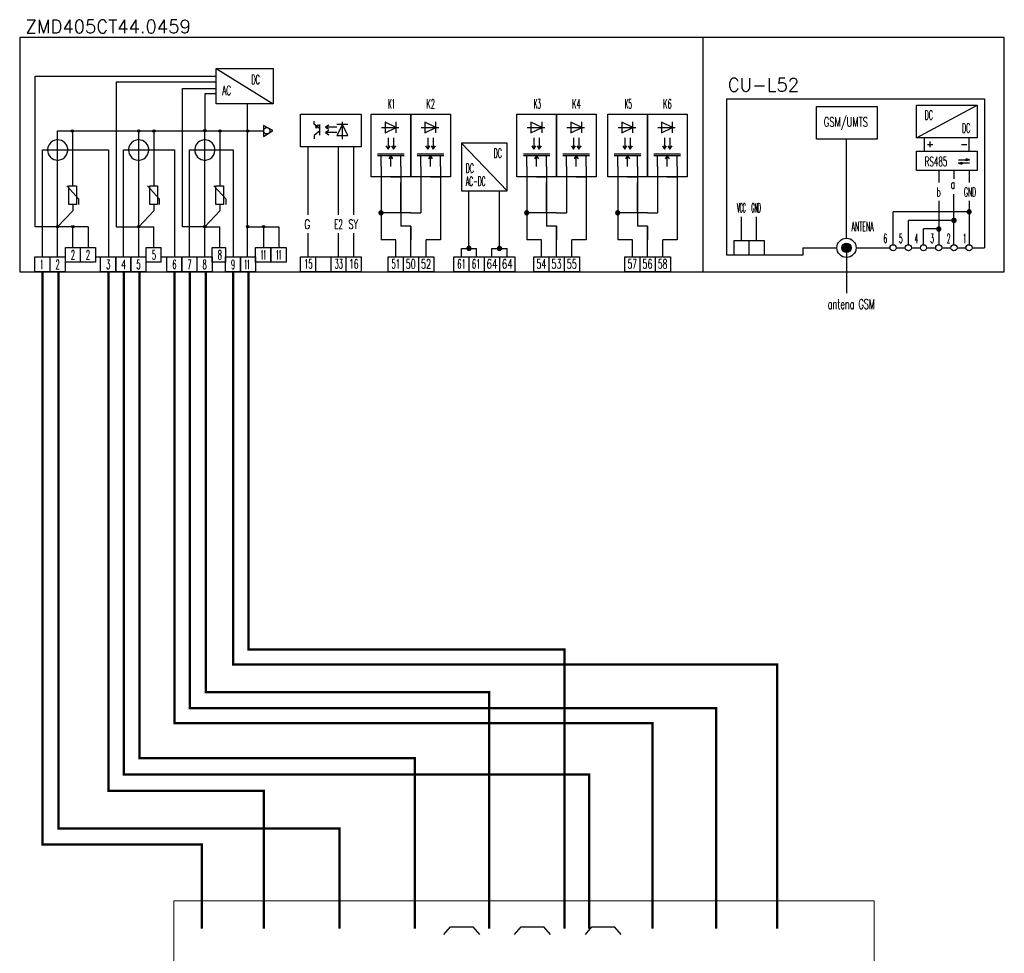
# Model space of a CAD drawing. Header units: centimetres. Extents: x -4644 to 5368, y -667 to 1552.
# Tile 45 of 48: x 4113 to 4531, y 170 to 567. Entities that reach past the tile are written whole.
import ezdxf
from ezdxf.enums import TextEntityAlignment as Align

# ---------------------------------------------------------------- set-up
doc = ezdxf.new("R2010")
doc.units = ezdxf.units.CM
doc.header["$MEASUREMENT"] = 0
doc.layers.get('0').update_dxf_attribs({"linetype": 'CONTINUOUS'})
for name, color, linetype in [('Aparatura', 7, 'CONTINUOUS'), ('INSTAL', 2, 'CONTINUOUS'), ('Schemat elektryczny', 7, 'CONTINUOUS'), ('tekst', 7, 'CONTINUOUS')]:
    doc.layers.add(name, color=color, linetype=linetype)
doc.styles.add('SIMPLEX', font='SIMPLEX.SHX', dxfattribs={"height": 1.5})
doc.styles.get("Standard").update_dxf_attribs({"font": 'TXT.SHX'})
picture_1 = doc.add_image_def('image3.png', size_in_pixel=(623, 256))

# ---------------------------------------------------------------- blocks, each defined once
blk = doc.blocks.new('ZMD4xxCT44.04x9')
at = {"layer": 'Aparatura', "ltscale": 10}
for points in [[(94.4, -164, 1), (90.3, -164, 1)], [(211.1, -163.9, 1), (206.9, -163.9, 1)], [(237.6, -163.9, 1), (233.4, -163.9, 1)], [(327.1, -163.4, 1), (322.9, -163.4, 1)], [(353.6, -163.9, 1), (349.4, -163.9, 1)], [(402.2, -163.9, 1), (398, -163.9, 1)], [(68.7, -332, 1), (64.5, -332, 1)], [(95.4, -332, 1), (91.2, -332, 1)], [(211.1, -332, 1), (206.9, -332, 1)], [(327.1, -331.9, 1), (322.9, -331.9, 1)], [(402.2, -331.9, 1), (398, -331.9, 1)], [(430.1, -331.9, 1), (426, -331.9, 1)]]:
    blk.add_hatch(color=256, dxfattribs=at).paths.add_polyline_path(points)
at = {"layer": 'Aparatura'}
h = blk.add_hatch(color=256, dxfattribs=at)
h.paths.add_polyline_path([(630.7, -306.8), (630.6, -307.5), (630.7, -308.2), (630.9, -308.9), (631.2, -309.4), (631.7, -310), (632.2, -310.4), (632.8, -310.7), (633.5, -310.9), (634.3, -310.9), (634.3, -304.1), (633.5, -304.2), (632.8, -304.4), (632.2, -304.7), (631.7, -305.1), (631.2, -305.6), (630.9, -306.2)])
h.paths.add_polyline_path([(634.3, -310.9), (635, -310.9), (635.7, -310.7), (636.3, -310.4), (636.8, -310), (637.3, -309.4), (637.6, -308.9), (637.8, -308.2), (637.9, -307.5), (637.9, -307.4), (634.3, -307.4)])
h.paths.add_polyline_path([(637.9, -307.4), (637.8, -306.8), (637.6, -306.2), (637.3, -305.6), (636.8, -305.1), (636.3, -304.7), (635.7, -304.4), (635, -304.2), (634.3, -304.1), (634.3, -307.4)])
h = blk.add_hatch(color=256, dxfattribs=at)
h.paths.add_polyline_path([(886.5, -306.8), (886.4, -307.5), (886.5, -308.2), (886.7, -308.9), (887, -309.4), (887.5, -310), (888, -310.4), (888.6, -310.7), (889.3, -310.9), (890, -310.9), (890, -304.1), (889.3, -304.2), (888.6, -304.4), (888, -304.7), (887.5, -305.1), (887, -305.6), (886.7, -306.2)])
h.paths.add_polyline_path([(890, -310.9), (890.8, -310.9), (891.5, -310.7), (892.1, -310.4), (892.6, -310), (893.1, -309.4), (893.4, -308.9), (893.6, -308.2), (893.7, -307.5), (893.7, -307.4), (890, -307.4)])
h.paths.add_polyline_path([(893.7, -307.4), (893.6, -306.8), (893.4, -306.2), (893.1, -305.6), (892.6, -305.1), (892.1, -304.7), (891.5, -304.4), (890.8, -304.2), (890, -304.1), (890, -307.4)])
h = blk.add_hatch(color=256, dxfattribs=at)
h.paths.add_polyline_path([(1046.2, -306.8), (1046.1, -307.5), (1046.2, -308.2), (1046.4, -308.9), (1046.7, -309.4), (1047.2, -310), (1047.7, -310.4), (1048.3, -310.7), (1049, -310.9), (1049.7, -310.9), (1049.7, -304.1), (1049, -304.2), (1048.3, -304.4), (1047.7, -304.7), (1047.2, -305.1), (1046.7, -305.6), (1046.4, -306.2)])
h.paths.add_polyline_path([(1049.7, -310.9), (1050.5, -310.9), (1051.2, -310.7), (1051.8, -310.4), (1052.3, -310), (1052.8, -309.4), (1053.1, -308.9), (1053.3, -308.2), (1053.4, -307.5), (1053.4, -307.4), (1049.7, -307.4)])
h.paths.add_polyline_path([(1053.4, -307.4), (1053.3, -306.8), (1053.1, -306.2), (1052.8, -305.6), (1052.3, -305.1), (1051.8, -304.7), (1051.2, -304.4), (1050.5, -304.2), (1049.7, -304.1), (1049.7, -307.4)])
h = blk.add_hatch(color=256, dxfattribs=at)
h.paths.add_polyline_path([(785.1, -369.3), (785, -370), (785.1, -370.7), (785.3, -371.4), (785.6, -371.9), (786.1, -372.5), (786.6, -372.9), (787.2, -373.2), (787.9, -373.4), (788.7, -373.4), (788.7, -366.6), (787.9, -366.7), (787.2, -366.9), (786.6, -367.2), (786.1, -367.6), (785.6, -368.1), (785.3, -368.7)])
h.paths.add_polyline_path([(788.7, -373.4), (789.4, -373.4), (790.1, -373.2), (790.7, -372.9), (791.2, -372.5), (791.7, -371.9), (792, -371.4), (792.2, -370.7), (792.3, -370), (792.3, -369.9), (788.7, -369.9)])
h.paths.add_polyline_path([(792.3, -369.9), (792.2, -369.3), (792, -368.7), (791.7, -368.1), (791.2, -367.6), (790.7, -367.2), (790.1, -366.9), (789.4, -366.7), (788.7, -366.6), (788.7, -369.9)])
h = blk.add_hatch(color=256, dxfattribs=at)
h.paths.add_polyline_path([(838.5, -369.3), (838.5, -370), (838.5, -370.7), (838.7, -371.4), (839.1, -371.9), (839.6, -372.5), (840, -372.9), (840.7, -373.2), (841.3, -373.4), (842.1, -373.4), (842.1, -366.6), (841.3, -366.7), (840.7, -366.9), (840, -367.2), (839.6, -367.6), (839.1, -368.1), (838.7, -368.7)])
h.paths.add_polyline_path([(842.1, -373.4), (842.9, -373.4), (843.5, -373.2), (844.2, -372.9), (844.6, -372.5), (845.1, -371.9), (845.5, -371.4), (845.7, -370.7), (845.7, -370), (845.7, -369.9), (842.1, -369.9)])
h.paths.add_polyline_path([(845.7, -369.9), (845.7, -369.3), (845.5, -368.7), (845.1, -368.1), (844.6, -367.6), (844.2, -367.2), (843.5, -366.9), (842.9, -366.7), (842.1, -366.6), (842.1, -369.9)])
for p, q in [((1199, 0), (1199, -410.9)), ((344.9, -54.2), (445, -116.1)), ((344.9, -54.4), (445, -54.4)), ((344.9, -116.1), (344.9, -54.4)), ((445, -54.4), (445, -116.1)), ((445, -116.1), (344.9, -116.1)), ((400.1, -331.9), (400.1, -116.1)), ((517.1, -151.8), (517.1, -146.4)), ((526.9, -160), (517.1, -151.8)), ((519.7, -154), (524.8, -153.4)), ((520.3, -158.7), (519.7, -154)), ((524.8, -153.4), (520.3, -158.7)), ((526.9, -171.5), (526.9, -152.5)), ((542.9, -153.5), (537.1, -157.3)), ((576.2, -152.5), (556.8, -152.5)), ((566.7, -152.5), (556.9, -171.8)), ((566.7, -178.4), (566.7, -147.8)), ((575.9, -171.8), (566.7, -152.5)), ((641.8, -148.2), (641.8, -167.1)), ((661.1, -157.9), (641.8, -148.2)), ((661.1, -167.4), (661.1, -148.1)), ((711.4, -148.2), (711.4, -167.1)), ((730.7, -157.9), (711.4, -148.2)), ((730.7, -167.4), (730.7, -148.1)), ((916.9, -157.9), (897.5, -148.2)), ((897.5, -148.2), (897.5, -167.1)), ((916.9, -167.4), (916.9, -148.1)), ((967.2, -148.2), (967.2, -167.1)), ((986.5, -157.9), (967.2, -148.2)), ((986.5, -167.4), (986.5, -148.1)), ((1057.2, -148.2), (1057.2, -167.1)), ((1076.6, -157.9), (1057.2, -148.2)), ((1076.6, -167.4), (1076.6, -148.1)), ((1126.9, -148.2), (1126.9, -167.1)), ((1146.2, -157.9), (1126.9, -148.2)), ((1146.2, -167.4), (1146.2, -148.1)), ((526.9, -163.4), (517.1, -171.8)), ((517.1, -171.8), (517.1, -177.7)), ((537.1, -157.3), (542.9, -161)), ((556.5, -157.3), (537.1, -157.3)), ((542.9, -163.1), (537.1, -166.8)), ((537.1, -166.8), (542.9, -170.6)), ((556.5, -166.8), (537.1, -166.8)), ((556.9, -171.8), (575.9, -171.8)), ((635.2, -157.9), (665.8, -157.9)), ((641.8, -167.1), (661.1, -157.9)), ((704.8, -157.9), (735.5, -157.9)), ((711.4, -167.1), (730.7, -157.9)), ((891, -157.9), (921.6, -157.9)), ((897.5, -167.1), (916.9, -157.9)), ((960.6, -157.9), (991.2, -157.9)), ((967.2, -167.1), (986.5, -157.9)), ((1050.7, -157.9), (1081.3, -157.9)), ((1057.2, -167.1), (1076.6, -157.9)), ((1120.3, -157.9), (1150.9, -157.9)), ((1126.9, -167.1), (1146.2, -157.9)), ((50.9, -189), (49.6, -192.1)), ((52.7, -186.2), (50.9, -189)), ((54.4, -184.4), (52.7, -186.2)), ((57.7, -181.9), (54.4, -184.4)), ((60.7, -180.5), (57.7, -181.9)), ((64.8, -179.5), (60.7, -180.5)), ((67.5, -179.5), (64.8, -179.5)), ((70.1, -179.8), (67.5, -179.5)), ((73.3, -180.8), (70.1, -179.8)), ((76.3, -182.4), (73.3, -180.8)), ((79.4, -185), (76.3, -182.4)), ((83.3, -191.3), (82, -188.3)), ((193.5, -188.3), (191.8, -192.1)), ((196, -185), (193.5, -188.3)), ((199.8, -181.9), (196, -185)), ((202.8, -180.5), (199.8, -181.9)), ((207, -179.5), (202.8, -180.5)), ((209.6, -179.5), (207, -179.5)), ((212.2, -179.8), (209.6, -179.5)), ((215.4, -180.8), (212.2, -179.8)), ((218.4, -182.4), (215.4, -180.8)), ((221.5, -185), (218.4, -182.4)), ((224.1, -188.3), (221.5, -185)), ((225.5, -191.3), (224.1, -188.3)), ((309.3, -189), (308, -192.1)), ((311.1, -186.2), (309.3, -189)), ((312.8, -184.4), (311.1, -186.2)), ((316.1, -181.9), (312.8, -184.4)), ((319.1, -180.5), (316.1, -181.9)), ((323.2, -179.5), (319.1, -180.5)), ((325.9, -179.5), (323.2, -179.5)), ((328.4, -179.8), (325.9, -179.5)), ((331.7, -180.8), (328.4, -179.8)), ((334.6, -182.4), (331.7, -180.8)), ((337.8, -185), (334.6, -182.4)), ((341.7, -191.3), (340.3, -188.3)), ((643, -189.8), (646.8, -195.6)), ((646.8, -176.2), (646.8, -195.6)), ((646.8, -195.6), (650.5, -189.8)), ((652.5, -189.8), (656.3, -195.6)), ((656.3, -176.2), (656.3, -195.6)), ((656.3, -195.6), (660, -189.8)), ((712.6, -189.8), (716.4, -195.6)), ((716.4, -176.2), (716.4, -195.6)), ((716.4, -195.6), (720.1, -189.8)), ((722.2, -189.8), (725.9, -195.6)), ((725.9, -176.2), (725.9, -195.6)), ((725.9, -195.6), (729.7, -189.8)), ((775.4, -185.5), (855.9, -269)), ((898.8, -189.8), (902.5, -195.6)), ((902.5, -176.2), (902.5, -195.6)), ((902.5, -195.6), (906.3, -189.8)), ((908.3, -189.8), (912.1, -195.6)), ((912.1, -176.2), (912.1, -195.6)), ((912.1, -195.6), (915.8, -189.8)), ((968.4, -189.8), (972.2, -195.6)), ((972.2, -176.2), (972.2, -195.6)), ((972.2, -195.6), (975.9, -189.8)), ((977.9, -189.8), (981.7, -195.6)), ((981.7, -176.2), (981.7, -195.6)), ((981.7, -195.6), (985.4, -189.8)), ((1058.5, -189.8), (1062.2, -195.6)), ((1062.2, -176.2), (1062.2, -195.6)), ((1062.2, -195.6), (1066, -189.8)), ((1068, -189.8), (1071.8, -195.6)), ((1071.8, -176.2), (1071.8, -195.6)), ((1071.8, -195.6), (1075.5, -189.8)), ((1128.1, -189.8), (1131.9, -195.6)), ((1131.9, -176.2), (1131.9, -195.6)), ((1131.9, -195.6), (1135.6, -189.8)), ((1137.6, -189.8), (1141.4, -195.6)), ((1141.4, -176.2), (1141.4, -195.6)), ((1141.4, -195.6), (1145.1, -189.8)), ((49.6, -192.1), (48.9, -196.4)), ((48.9, -196.4), (48.9, -197.3)), ((48.9, -197.3), (49.2, -200.8)), ((49.2, -200.8), (50.2, -204.1)), ((50.2, -204.1), (51.8, -207)), ((51.8, -207), (53.8, -209.7)), ((81, -207.7), (82.4, -205.6)), ((82.4, -205.6), (83.6, -202.4)), ((84.3, -195.5), (83.3, -191.3)), ((83.6, -202.4), (84.4, -198.2)), ((84.4, -198.2), (84.3, -195.5)), ((191.8, -192.1), (191.1, -196.4)), ((191.1, -196.4), (191.1, -197.3)), ((191.1, -197.3), (191.4, -200.8)), ((191.4, -200.8), (192.4, -204.1)), ((192.4, -204.1), (194.4, -207.7)), ((223.1, -207.7), (224.5, -205.6)), ((224.5, -205.6), (225.7, -202.4)), ((226.4, -195.5), (225.5, -191.3)), ((225.7, -202.4), (226.5, -198.2)), ((226.5, -198.2), (226.4, -195.5)), ((262.6, -197.3), (262.6, -197.3)), ((308, -192.1), (307.3, -196.4)), ((307.3, -196.4), (307.3, -197.3)), ((307.3, -197.3), (307.6, -200.8)), ((307.6, -200.8), (308.6, -204.1)), ((308.6, -204.1), (310.2, -207)), ((310.2, -207), (312.2, -209.7)), ((339.4, -207.7), (340.8, -205.6)), ((340.8, -205.6), (342, -202.4)), ((342.7, -195.5), (341.7, -191.3)), ((342, -202.4), (342.8, -198.2)), ((342.8, -198.2), (342.7, -195.5)), ((506.4, -310.9), (506.4, -191.8)), ((559.9, -310.9), (559.9, -191.8)), ((586.5, -310.9), (586.5, -191.8)), ((628.3, -203.9), (674.7, -203.9)), ((628.3, -206.8), (674.7, -206.8)), ((634.3, -226.2), (634.3, -206.8)), ((651.5, -206.8), (647.8, -212.6)), ((651.5, -226.2), (651.5, -206.8)), ((655.3, -212.6), (651.5, -206.8)), ((668.8, -226.2), (668.8, -206.8)), ((697.9, -203.9), (744.3, -203.9)), ((697.9, -206.8), (744.3, -206.8)), ((703.9, -226.2), (703.9, -206.8)), ((721.1, -206.8), (717.4, -212.6)), ((724.9, -212.6), (721.1, -206.8)), ((721.1, -226.2), (721.1, -206.8)), ((738.4, -226.2), (738.4, -206.8)), ((884.1, -203.9), (930.5, -203.9)), ((884.1, -206.8), (930.5, -206.8)), ((890, -226.2), (890, -206.8)), ((907.3, -206.8), (903.5, -212.6)), ((907.3, -226.2), (907.3, -206.8)), ((911.1, -212.6), (907.3, -206.8)), ((924.6, -226.2), (924.6, -206.8)), ((953.7, -203.9), (1000.1, -203.9)), ((953.7, -206.8), (1000.1, -206.8)), ((959.7, -226.2), (959.7, -206.8)), ((976.9, -206.8), (973.2, -212.6)), ((976.9, -226.2), (976.9, -206.8)), ((980.7, -212.6), (976.9, -206.8)), ((994.2, -226.2), (994.2, -206.8)), ((1043.8, -203.9), (1090.2, -203.9)), ((1043.8, -206.8), (1090.2, -206.8)), ((1049.7, -226.2), (1049.7, -206.8)), ((1067, -206.8), (1063.2, -212.6)), ((1067, -226.2), (1067, -206.8)), ((1070.8, -212.6), (1067, -206.8)), ((1084.3, -226.2), (1084.3, -206.8)), ((1113.4, -203.9), (1159.8, -203.9)), ((1113.4, -206.8), (1159.8, -206.8)), ((1119.4, -226.2), (1119.4, -206.8)), ((1136.6, -206.8), (1132.9, -212.6)), ((1140.4, -212.6), (1136.6, -206.8)), ((1136.6, -226.2), (1136.6, -206.8)), ((1153.9, -226.2), (1153.9, -206.8)), ((53.8, -209.7), (57, -212.3)), ((57, -212.3), (60, -213.9)), ((60, -213.9), (63.2, -214.8)), ((63.2, -214.8), (65.7, -215.2)), ((65.7, -215.2), (68.4, -215.1)), ((68.4, -215.1), (72.5, -214.1)), ((72.5, -214.1), (75.6, -212.8)), ((78.9, -210.2), (81, -207.7)), ((194.4, -207.7), (197.1, -210.8)), ((197.1, -210.8), (200.6, -213.1)), ((200.6, -213.1), (203.7, -214.4)), ((203.7, -214.4), (207.9, -215.2)), ((207.9, -215.2), (210.5, -215.1)), ((210.5, -215.1), (214.7, -214.1)), ((214.7, -214.1), (217.7, -212.8)), ((221, -210.2), (223.1, -207.7)), ((312.2, -209.7), (315.4, -212.3)), ((315.4, -212.3), (318.3, -213.9)), ((318.3, -213.9), (321.6, -214.8)), ((321.6, -214.8), (324.1, -215.2)), ((324.1, -215.2), (326.8, -215.1)), ((326.8, -215.1), (330.9, -214.1)), ((330.9, -214.1), (334, -212.8)), ((334, -212.8), (337.3, -210.2)), ((337.3, -210.2), (339.4, -207.7)), ((634.3, -226.2), (634.3, -354.7)), ((668.8, -226.2), (668.8, -331.1)), ((703.9, -226.2), (703.9, -307.4)), ((738.4, -226.2), (738.4, -354.7)), ((890, -226.2), (890, -354.7)), ((924.6, -226.2), (924.6, -331.1)), ((959.7, -226.2), (959.7, -307.4)), ((994.2, -226.2), (994.2, -354.7)), ((1049.7, -226.2), (1049.7, -354.7)), ((1084.3, -226.2), (1084.3, -331.1)), ((1119.4, -226.2), (1119.4, -307.4)), ((1153.9, -226.2), (1153.9, -354.7)), ((651.5, -244.2), (668.8, -244.2)), ((668.8, -307.4), (668.8, -254.5)), ((721.1, -244.2), (738.4, -244.2)), ((907.3, -244.2), (924.6, -244.2)), ((924.6, -307.4), (924.6, -254.5)), ((976.9, -244.2), (994.2, -244.2)), ((1067, -244.2), (1084.3, -244.2)), ((1084.3, -307.4), (1084.3, -254.5)), ((1136.6, -244.2), (1153.9, -244.2)), ((344.2, -259.9), (358, -259.9)), ((788.7, -370.2), (788.7, -269)), ((842.1, -370.2), (842.1, -269)), ((93.3, -293.2), (93.3, -304)), ((235.5, -293.2), (235.5, -304)), ((351.5, -293.2), (351.5, -304)), ((93.3, -304), (66.6, -332)), ((235.5, -304), (209, -332)), ((351.5, -304), (324.9, -332)), ((630.7, -306.8), (630.6, -307.5)), ((630.6, -307.5), (630.7, -308.2)), ((630.9, -306.2), (630.7, -306.8)), ((630.7, -308.2), (630.9, -308.9)), ((631.2, -305.6), (630.9, -306.2)), ((630.9, -308.9), (631.2, -309.4)), ((631.7, -305.1), (631.2, -305.6)), ((631.2, -309.4), (631.7, -310)), ((632.2, -304.7), (631.7, -305.1)), ((631.7, -310), (632.2, -310.4)), ((632.8, -304.4), (632.2, -304.7)), ((632.2, -310.4), (632.8, -310.7)), ((633.5, -304.2), (632.8, -304.4)), ((632.8, -310.7), (633.5, -310.9)), ((634.3, -304.1), (633.5, -304.2)), ((633.5, -310.9), (634.3, -310.9)), ((635, -304.2), (634.3, -304.1)), ((686.5, -307.4), (634.3, -307.4)), ((634.3, -310.9), (635, -310.9)), ((635.7, -304.4), (635, -304.2)), ((635, -310.9), (635.7, -310.7)), ((636.3, -304.7), (635.7, -304.4)), ((635.7, -310.7), (636.3, -310.4)), ((636.8, -305.1), (636.3, -304.7)), ((636.3, -310.4), (636.8, -310)), ((637.3, -305.6), (636.8, -305.1)), ((636.8, -310), (637.3, -309.4)), ((637.6, -306.2), (637.3, -305.6)), ((637.3, -309.4), (637.6, -308.9)), ((637.8, -306.8), (637.6, -306.2)), ((637.6, -308.9), (637.8, -308.2)), ((637.9, -307.5), (637.8, -306.8)), ((637.8, -308.2), (637.9, -307.5)), ((686.5, -307.4), (703.9, -307.4)), ((886.5, -306.8), (886.4, -307.5)), ((886.4, -307.5), (886.5, -308.2)), ((886.7, -306.2), (886.5, -306.8)), ((886.5, -308.2), (886.7, -308.9)), ((887, -305.6), (886.7, -306.2)), ((886.7, -308.9), (887, -309.4)), ((887.5, -305.1), (887, -305.6)), ((887, -309.4), (887.5, -310)), ((888, -304.7), (887.5, -305.1)), ((887.5, -310), (888, -310.4)), ((888.6, -304.4), (888, -304.7)), ((888, -310.4), (888.6, -310.7)), ((889.3, -304.2), (888.6, -304.4)), ((888.6, -310.7), (889.3, -310.9)), ((890, -304.1), (889.3, -304.2)), ((889.3, -310.9), (890, -310.9)), ((890.8, -304.2), (890, -304.1)), ((942.3, -307.4), (890, -307.4)), ((890, -310.9), (890.8, -310.9)), ((891.5, -304.4), (890.8, -304.2)), ((890.8, -310.9), (891.5, -310.7)), ((892.1, -304.7), (891.5, -304.4)), ((891.5, -310.7), (892.1, -310.4)), ((892.6, -305.1), (892.1, -304.7)), ((892.1, -310.4), (892.6, -310)), ((893.1, -305.6), (892.6, -305.1)), ((892.6, -310), (893.1, -309.4)), ((893.4, -306.2), (893.1, -305.6)), ((893.1, -309.4), (893.4, -308.9)), ((893.6, -306.8), (893.4, -306.2)), ((893.4, -308.9), (893.6, -308.2)), ((893.7, -307.5), (893.6, -306.8)), ((893.6, -308.2), (893.7, -307.5)), ((942.3, -307.4), (959.7, -307.4)), ((1046.2, -306.8), (1046.1, -307.5)), ((1046.1, -307.5), (1046.2, -308.2)), ((1046.4, -306.2), (1046.2, -306.8)), ((1046.2, -308.2), (1046.4, -308.9)), ((1046.7, -305.6), (1046.4, -306.2)), ((1046.4, -308.9), (1046.7, -309.4)), ((1047.2, -305.1), (1046.7, -305.6)), ((1046.7, -309.4), (1047.2, -310)), ((1047.7, -304.7), (1047.2, -305.1)), ((1047.2, -310), (1047.7, -310.4)), ((1048.3, -304.4), (1047.7, -304.7)), ((1047.7, -310.4), (1048.3, -310.7)), ((1049, -304.2), (1048.3, -304.4)), ((1048.3, -310.7), (1049, -310.9)), ((1049.7, -304.1), (1049, -304.2)), ((1049, -310.9), (1049.7, -310.9)), ((1050.5, -304.2), (1049.7, -304.1)), ((1102, -307.4), (1049.7, -307.4)), ((1049.7, -310.9), (1050.5, -310.9)), ((1051.2, -304.4), (1050.5, -304.2)), ((1050.5, -310.9), (1051.2, -310.7)), ((1051.8, -304.7), (1051.2, -304.4)), ((1051.2, -310.7), (1051.8, -310.4)), ((1052.3, -305.1), (1051.8, -304.7)), ((1051.8, -310.4), (1052.3, -310)), ((1052.8, -305.6), (1052.3, -305.1)), ((1052.3, -310), (1052.8, -309.4)), ((1053.1, -306.2), (1052.8, -305.6)), ((1052.8, -309.4), (1053.1, -308.9)), ((1053.3, -306.8), (1053.1, -306.2)), ((1053.1, -308.9), (1053.3, -308.2)), ((1053.4, -307.5), (1053.3, -306.8)), ((1053.3, -308.2), (1053.4, -307.5)), ((1102, -307.4), (1119.4, -307.4)), ((506.4, -384.9), (506.4, -343.3)), ((559.9, -384.9), (559.9, -343.3)), ((586.5, -384.9), (586.5, -343.3)), ((686.5, -331.1), (668.8, -331.1)), ((686.5, -384.9), (686.5, -331.1)), ((686.5, -331.1), (686.5, -354.7)), ((942.3, -331.1), (924.6, -331.1)), ((942.3, -384.9), (942.3, -331.1)), ((942.3, -331.1), (942.3, -354.7)), ((1102, -331.1), (1084.3, -331.1)), ((1102, -384.9), (1102, -331.1)), ((1102, -331.1), (1102, -354.7)), ((660, -354.7), (634.3, -354.7)), ((660, -384.9), (660, -354.7)), ((738.4, -354.7), (713.5, -354.7)), ((713.5, -384.9), (713.5, -354.7)), ((915.8, -354.7), (890, -354.7)), ((915.8, -384.9), (915.8, -354.7)), ((994.2, -354.7), (969.3, -354.7)), ((969.3, -384.9), (969.3, -354.7)), ((1075.5, -354.7), (1049.7, -354.7)), ((1075.5, -384.9), (1075.5, -354.7)), ((1153.9, -354.7), (1129, -354.7)), ((1129, -384.9), (1129, -354.7)), ((80.2, -394.3), (80.2, -368.3)), ((80.2, -368.3), (106.2, -368.3)), ((106.2, -368.3), (106.2, -394.3)), ((106.7, -368.3), (133.1, -368.3)), ((106.7, -394.3), (106.7, -368.3)), ((133.1, -368.3), (133.1, -394.3)), ((221.9, -368.3), (248.1, -368.3)), ((221.9, -394.3), (221.9, -368.3)), ((248.1, -394.3), (248.1, -368.3)), ((338.1, -368.3), (361.1, -368.3)), ((338.1, -394.3), (338.1, -368.3)), ((361.1, -368.3), (361.1, -394.3)), ((414.2, -368.3), (440.9, -368.3)), ((414.2, -394.3), (414.2, -368.3)), ((440.9, -368.3), (440.9, -394.3)), ((440.9, -394.3), (440.9, -368.3)), ((440.9, -368.3), (467.6, -368.3)), ((467.6, -368.3), (467.6, -394.3)), ((775.4, -370.2), (801.9, -370.2)), ((775.4, -384.9), (775.4, -370.2)), ((785.1, -369.3), (785, -370)), ((785, -370), (785.1, -370.7)), ((785.3, -368.7), (785.1, -369.3)), ((785.1, -370.7), (785.3, -371.4)), ((785.6, -368.1), (785.3, -368.7)), ((785.3, -371.4), (785.6, -371.9)), ((786.1, -367.6), (785.6, -368.1)), ((785.6, -371.9), (786.1, -372.5)), ((786.6, -367.2), (786.1, -367.6)), ((786.1, -372.5), (786.6, -372.9)), ((787.2, -366.9), (786.6, -367.2)), ((786.6, -372.9), (787.2, -373.2)), ((787.9, -366.7), (787.2, -366.9)), ((787.2, -373.2), (787.9, -373.4)), ((788.7, -366.6), (787.9, -366.7)), ((787.9, -373.4), (788.7, -373.4)), ((789.4, -366.7), (788.7, -366.6)), ((788.7, -373.4), (789.4, -373.4)), ((790.1, -366.9), (789.4, -366.7)), ((789.4, -373.4), (790.1, -373.2)), ((790.7, -367.2), (790.1, -366.9)), ((790.1, -373.2), (790.7, -372.9)), ((791.2, -367.6), (790.7, -367.2)), ((790.7, -372.9), (791.2, -372.5)), ((791.7, -368.1), (791.2, -367.6)), ((791.2, -372.5), (791.7, -371.9)), ((792, -368.7), (791.7, -368.1)), ((791.7, -371.9), (792, -371.4)), ((792.2, -369.3), (792, -368.7)), ((792, -371.4), (792.2, -370.7)), ((792.3, -370), (792.2, -369.3)), ((792.2, -370.7), (792.3, -370)), ((801.9, -384.9), (801.9, -370.2)), ((828.9, -370.2), (855.9, -370.2)), ((828.9, -384.9), (828.9, -370.2)), ((838.7, -368.7), (838.5, -369.3)), ((838.5, -369.3), (838.5, -370)), ((838.5, -370), (838.5, -370.7)), ((838.5, -370.7), (838.7, -371.4)), ((839.1, -368.1), (838.7, -368.7)), ((838.7, -371.4), (839.1, -371.9)), ((839.6, -367.6), (839.1, -368.1)), ((839.1, -371.9), (839.6, -372.5)), ((840, -367.2), (839.6, -367.6)), ((839.6, -372.5), (840, -372.9)), ((840.7, -366.9), (840, -367.2)), ((840, -372.9), (840.7, -373.2)), ((841.3, -366.7), (840.7, -366.9)), ((840.7, -373.2), (841.3, -373.4)), ((842.1, -366.6), (841.3, -366.7)), ((841.3, -373.4), (842.1, -373.4)), ((842.9, -366.7), (842.1, -366.6)), ((842.1, -373.4), (842.9, -373.4)), ((843.5, -366.9), (842.9, -366.7)), ((842.9, -373.4), (843.5, -373.2)), ((844.2, -367.2), (843.5, -366.9)), ((843.5, -373.2), (844.2, -372.9)), ((844.6, -367.6), (844.2, -367.2)), ((844.2, -372.9), (844.6, -372.5)), ((845.1, -368.1), (844.6, -367.6)), ((844.6, -372.5), (845.1, -371.9)), ((845.5, -368.7), (845.1, -368.1)), ((845.1, -371.9), (845.5, -371.4)), ((845.7, -369.3), (845.5, -368.7)), ((845.5, -371.4), (845.7, -370.7)), ((845.7, -370), (845.7, -369.3)), ((845.7, -370.7), (845.7, -370)), ((855.9, -384.9), (855.9, -370.2)), ((26.6, -410.9), (26.6, -384.9)), ((26.6, -384.9), (53, -384.9)), ((53, -384.9), (53, -410.9)), ((53.3, -384.9), (79.8, -384.9)), ((53.3, -410.9), (53.3, -384.9)), ((79.8, -384.9), (79.8, -410.9)), ((106.2, -394.3), (80.2, -394.3)), ((133.1, -394.3), (106.7, -394.3)), ((133.4, -384.9), (168.5, -384.9)), ((141.8, -410.9), (141.8, -384.9)), ((168.5, -384.9), (194.9, -384.9)), ((168.5, -384.9), (168.5, -410.9)), ((168.5, -410.9), (168.5, -384.9)), ((194.9, -384.9), (194.9, -410.9)), ((195.2, -384.9), (221.7, -384.9)), ((195.2, -410.9), (195.2, -384.9)), ((221.7, -384.9), (221.7, -410.9)), ((248.1, -394.3), (221.9, -394.3)), ((248.1, -384.9), (284.4, -384.9)), ((258.2, -410.9), (258.2, -384.9)), ((284.4, -384.9), (284.4, -410.9)), ((284.7, -384.9), (311.2, -384.9)), ((284.7, -410.9), (284.7, -384.9)), ((311.2, -384.9), (311.2, -410.9)), ((311.7, -384.9), (338.1, -384.9)), ((311.7, -410.9), (311.7, -384.9)), ((338.1, -384.9), (338.1, -410.9)), ((361.1, -394.3), (338.1, -394.3)), ((361.1, -384.9), (387.5, -384.9)), ((361.1, -410.9), (361.1, -384.9)), ((387.5, -384.9), (387.5, -410.9)), ((387.7, -410.9), (387.7, -384.9)), ((387.7, -384.9), (414.2, -384.9)), ((414.2, -384.9), (414.2, -410.9)), ((440.9, -394.3), (414.2, -394.3)), ((467.6, -394.3), (440.9, -394.3)), ((493.2, -384.9), (520, -384.9)), ((493.2, -410.9), (493.2, -384.9)), ((520, -384.9), (546.8, -384.9)), ((520, -410.9), (520, -384.9)), ((546.8, -384.9), (573, -384.9)), ((546.8, -410.9), (546.8, -384.9)), ((573.2, -410.9), (573.2, -384.9)), ((573.2, -384.9), (599.7, -384.9)), ((599.7, -384.9), (599.7, -410.9)), ((646.9, -410.9), (646.9, -384.9)), ((646.9, -384.9), (673.1, -384.9)), ((673.1, -384.9), (673.1, -410.9)), ((673.1, -384.9), (699.8, -384.9)), ((699.8, -384.9), (726.7, -384.9)), ((699.8, -384.9), (699.8, -410.9)), ((726.7, -384.9), (726.7, -410.9)), ((762.3, -384.9), (788.5, -384.9)), ((762.3, -410.9), (762.3, -384.9)), ((788.5, -384.9), (788.5, -410.9)), ((788.5, -384.9), (815.2, -384.9)), ((815.2, -384.9), (869.1, -384.9)), ((815.2, -384.9), (815.2, -410.9)), ((842.1, -384.9), (842.1, -410.9)), ((842.1, -384.9), (842.1, -410.9)), ((869.1, -384.9), (869.1, -410.9)), ((902.7, -384.9), (928.9, -384.9)), ((902.7, -410.9), (902.7, -384.9)), ((928.9, -384.9), (955.6, -384.9)), ((928.9, -384.9), (928.9, -410.9)), ((955.6, -384.9), (982.5, -384.9)), ((955.6, -384.9), (955.6, -410.9)), ((982.5, -384.9), (982.5, -410.9)), ((1062.4, -410.9), (1062.4, -384.9)), ((1062.4, -384.9), (1088.6, -384.9)), ((1088.6, -384.9), (1115.3, -384.9)), ((1088.6, -384.9), (1088.6, -410.9)), ((1115.3, -384.9), (1142.2, -384.9)), ((1115.3, -384.9), (1115.3, -410.9)), ((1142.2, -384.9), (1142.2, -410.9)), ((53, -410.9), (26.6, -410.9)), ((79.8, -410.9), (53.3, -410.9)), ((168.2, -410.9), (141.8, -410.9)), ((194.9, -410.9), (168.5, -410.9)), ((221.7, -410.9), (195.2, -410.9)), ((284.7, -410.9), (258.2, -410.9)), ((311.2, -410.9), (284.7, -410.9)), ((338.1, -410.9), (311.7, -410.9)), ((387.5, -410.9), (361.1, -410.9)), ((414.2, -410.9), (387.7, -410.9)), ((520, -410.9), (493.2, -410.9)), ((546.8, -410.9), (520, -410.9)), ((573, -410.9), (546.8, -410.9)), ((599.7, -410.9), (573.2, -410.9)), ((673.1, -410.9), (646.9, -410.9)), ((699.8, -410.9), (673.1, -410.9)), ((726.7, -410.9), (699.8, -410.9)), ((788.5, -410.9), (762.3, -410.9)), ((815.2, -410.9), (788.5, -410.9)), ((869.1, -410.9), (815.2, -410.9)), ((928.9, -410.9), (902.7, -410.9)), ((955.6, -410.9), (928.9, -410.9)), ((982.5, -410.9), (955.6, -410.9)), ((1088.6, -410.9), (1062.4, -410.9)), ((1115.3, -410.9), (1088.6, -410.9)), ((1142.2, -410.9), (1115.3, -410.9))]:
    blk.add_line(p, q, dxfattribs=at)
at = {"layer": 'Aparatura', "ltscale": 10}
for p, q in [((27.3, -67.8), (344.9, -67.8)), ((27.3, -332), (27.3, -67.8)), ((169.5, -78.5), (169.5, -332)), ((344.9, -78.5), (169.5, -78.5)), ((285.5, -332), (285.5, -89.2)), ((285.5, -89.2), (344.9, -89.2)), ((325, -98.7), (325, -163.4)), ((344.9, -98.7), (325, -98.7)), ((444.6, -163.2), (428, -154.1)), ((428, -154.1), (428, -173.5)), ((66.6, -163.9), (428, -163.9)), ((66.6, -384.6), (66.6, -163.9)), ((92.4, -163.9), (92.4, -259.7)), ((209, -384.6), (209, -163.9)), ((235.5, -163.9), (235.5, -259.7)), ((325, -384.6), (325, -163.9)), ((351.5, -163.9), (351.5, -259.7)), ((428, -173.5), (444.6, -163.2)), ((82, -188.3), (79.4, -185)), ((340.3, -188.3), (337.8, -185)), ((39.9, -197.2), (155.8, -197.2)), ((39.9, -384.6), (39.9, -197.2)), ((155.8, -197.2), (155.8, -384.6)), ((182.5, -384.6), (182.5, -197.2)), ((182.5, -197.2), (271.6, -197.2)), ((271.6, -197.2), (271.6, -384.6)), ((298.3, -197.2), (374.5, -197.2)), ((298.3, -384.6), (298.3, -197.2)), ((374.5, -197.2), (374.5, -342.1)), ((75.6, -212.8), (78.9, -210.2)), ((217.7, -212.8), (221, -210.2)), ((103.8, -283.5), (82.9, -259.9)), ((86, -293.2), (86, -260.2)), ((86, -260.2), (99.9, -260.2)), ((99.9, -260.2), (99.9, -293.2)), ((245.7, -283.5), (224.6, -259.9)), ((228.2, -259.9), (241.8, -259.9)), ((228.2, -293.2), (228.2, -259.9)), ((241.8, -259.9), (241.8, -293.2)), ((362.2, -283.5), (341, -259.9)), ((344.2, -293.2), (344.2, -259.9)), ((358, -259.9), (358, -293.2)), ((99.9, -293.2), (86, -293.2)), ((103.8, -293.2), (103.8, -283.5)), ((241.8, -293.2), (228.2, -293.2)), ((245.7, -293.2), (245.7, -283.5)), ((358, -293.2), (344.2, -293.2)), ((362.2, -293.2), (362.2, -283.5)), ((120.1, -332), (27.3, -332)), ((93.3, -368.1), (93.3, -332)), ((120.1, -332), (120.1, -368.1)), ((169.5, -332), (235.5, -332)), ((235.5, -368.1), (235.5, -332)), ((324.9, -332), (285.5, -332)), ((325, -331.9), (351.5, -331.9)), ((351.5, -368.1), (351.5, -331.9)), ((374.5, -342.1), (374.5, -384.6)), ((400.1, -384.6), (400.1, -331.9)), ((400.1, -331.9), (454.7, -331.9)), ((428, -331.9), (428, -368.1)), ((454.7, -331.9), (454.7, -368.1))]:
    blk.add_line(p, q, dxfattribs=at)
at = {"layer": 'Aparatura'}
for points in [[(1728.4, 0), (0, 0), (0, -410.9), (1728.4, -410.9)], [(493.2, -134.3), (599.7, -134.3), (599.7, -191.8), (493.2, -191.8)], [(616.9, -134.3), (686.5, -134.3), (686.5, -244.2), (616.9, -244.2)], [(686.5, -134.3), (756.2, -134.3), (756.2, -244.2), (686.5, -244.2)], [(872.7, -134.3), (942.3, -134.3), (942.3, -244.2), (872.7, -244.2)], [(942.3, -134.3), (1011.9, -134.3), (1011.9, -244.2), (942.3, -244.2)], [(1032.4, -134.3), (1102, -134.3), (1102, -244.2), (1032.4, -244.2)], [(1102, -134.3), (1171.6, -134.3), (1171.6, -244.2), (1102, -244.2)], [(775.4, -269), (855.9, -269), (855.9, -185.5), (775.4, -185.5)]]:
    blk.add_lwpolyline(points, close=True, dxfattribs=at)
at = {"layer": 'Aparatura', "ltscale": 10}
for centre in [(92.4, -164), (209, -163.9), (235.5, -163.9), (325, -163.4), (351.5, -163.9), (400.1, -163.9), (66.6, -332), (93.3, -332), (209, -332), (325, -331.9), (400.1, -331.9), (428, -331.9)]:
    blk.add_circle(centre, 2.09, dxfattribs=at)
at = {"layer": 'Aparatura'}
blk.add_circle((433.7, -163.5), 5.63, dxfattribs=at)
blk.add_solid([(519.7, -154), (524.8, -153.4), (519.7, -154), (520.3, -158.7)], dxfattribs=at)
at = {"layer": 'tekst'}
for s, height, width, p, p2 in [('DC', 16.37, 0.534246, (406.9, -82), (421.5, -82)), ('AC', 16.37, 0.573406, (355.5, -100.9), (371.1, -100.9)), ('K1', 16.37, 0.576902, (646.6, -124.6), (659.2, -124.6)), ('K2', 16.37, 0.553826, (714, -124.6), (729.1, -124.6)), ('K3', 16.37, 0.461522, (902.4, -124.6), (915, -124.6)), ('K4', 16.37, 0.553826, (969.8, -124.6), (984.9, -124.6)), ('K5', 16.37, 0.461522, (1062.1, -124.6), (1074.7, -124.6)), ('K6', 16.37, 0.553826, (1129.5, -124.6), (1144.6, -124.6)), ('DC', 16.37, 0.534246, (831.8, -211), (846.4, -211)), ('DC', 16.37, 0.534246, (782.7, -237.6), (797.3, -237.6)), ('AC-DC', 16.37, 0.447253, (783.4, -260.4), (817.6, -260.4)), ('G', 16.2, 0.98607, (499.4, -335.7), (510, -335.7)), ('E2', 16.16, 0.553618, (552.4, -335.7), (567.3, -335.7)), ('SY', 16.16, 0.620977, (577.1, -335.7), (593.9, -335.7)), ('2', 16.2, 0.665855, (89.8, -389.5), (97, -389.5)), ('2', 16.2, 0.665855, (116.3, -389.5), (123.5, -389.5)), ('5', 16.2, 0.665855, (232, -389.5), (239.2, -389.5)), ('8', 16.2, 0.665855, (347.7, -389.5), (354.9, -389.5)), ('11', 16.16, 0.57613, (423.2, -389.5), (432.5, -389.5)), ('11', 16.16, 0.57613, (449.9, -389.5), (459.2, -389.5)), ('1', 16.2, 0.864196, (36.5, -406.2), (41.1, -406.2)), ('2', 16.2, 0.665855, (63.1, -406.2), (70.3, -406.2)), ('3', 16.2, 0.665855, (151.9, -406.2), (159.1, -406.2)), ('4', 16.2, 0.779192, (178.3, -406.2), (186.7, -406.2)), ('5', 16.2, 0.665855, (205, -406.2), (212.2, -406.2)), ('6', 16.2, 0.665855, (268.1, -406.2), (275.2, -406.2)), ('7', 16.2, 0.665855, (294.6, -406.2), (301.7, -406.2)), ('8', 16.2, 0.665855, (321, -406.2), (328.2, -406.2)), ('9', 16.2, 0.672472, (370.9, -406.2), (378.2, -406.2)), ('11', 16.16, 0.57613, (394.2, -406.2), (403.5, -406.2)), ('15', 16.16, 0.676481, (499.4, -405.3), (514, -405.3)), ('33', 16.16, 0.541185, (552.8, -405.3), (567.3, -405.3)), ('16', 16.16, 0.755209, (578.3, -405.3), (594.6, -405.3)), ('51', 16.16, 0.672976, (652.8, -405.3), (667.4, -405.3)), ('50', 16.16, 0.702649, (677.6, -405.3), (695.1, -405.3)), ('52', 16.16, 0.664725, (704.3, -405.3), (722.3, -405.3)), ('61', 16.16, 0.672976, (768.2, -405.3), (782.8, -405.3)), ('61', 16.16, 0.672976, (793.9, -405.3), (808.5, -405.3)), ('64', 16.16, 0.717536, (819.5, -405.3), (838.9, -405.3)), ('64', 16.16, 0.717536, (846.2, -405.3), (865.6, -405.3)), ('54', 16.16, 0.645535, (907, -405.3), (924.5, -405.3)), ('53', 16.16, 0.656118, (933.3, -405.3), (951.1, -405.3)), ('55', 16.16, 0.650827, (960.3, -405.3), (977.9, -405.3)), ('57', 16.16, 0.608496, (1067.2, -405.3), (1083.6, -405.3)), ('56', 16.16, 0.661409, (1093, -405.3), (1110.8, -405.3)), ('58', 16.16, 0.608496, (1120.3, -405.3), (1136.8, -405.3))]:
    blk.add_text(s, height=height, dxfattribs=dict(at, width=width)).set_placement(p, p2, align=Align.FIT)
blk.add_attdef('NAZWA', (10.2, 7.9), '', height=23.2, dxfattribs=at)
blk = doc.blocks.new('ZMD CU-U52')
blk.add_hatch(color=7).paths.add_polyline_path([(218.4, 13, 1), (202.2, 13, 1)])
at = {"layer": 'INSTAL'}
h = blk.add_hatch(color=7, dxfattribs=at)
h.paths.add_polyline_path([(412.9, 160), (412.9, 161.8), (406.9, 161.8)])
h.paths.add_polyline_path([(412.9, 161.8), (412.9, 163.6), (406.9, 161.8)])
h = blk.add_hatch(color=7, dxfattribs=at)
h.paths.add_polyline_path([(420.3, 169.4), (420.3, 167.6), (426.3, 167.6)])
h.paths.add_polyline_path([(420.3, 167.6), (420.3, 165.8), (426.3, 167.6)])
h = blk.add_hatch(color=7, dxfattribs=at)
h.paths.add_polyline_path([(422, 77), (422, 76.3), (422, 75.6), (422.2, 74.9), (422.6, 74.4), (423.1, 73.8), (423.5, 73.4), (424.2, 73.1), (424.8, 72.9), (425.6, 72.9), (425.6, 79.7), (424.8, 79.6), (424.2, 79.4), (423.5, 79.1), (423.1, 78.7), (422.6, 78.2), (422.2, 77.6)])
h.paths.add_polyline_path([(425.6, 72.9), (426.4, 72.9), (427.1, 73.1), (427.7, 73.4), (428.2, 73.8), (428.6, 74.4), (429, 74.9), (429.2, 75.6), (429.3, 76.3), (429.2, 76.4), (425.6, 76.4)])
h.paths.add_polyline_path([(429.2, 76.4), (429.2, 77), (429, 77.6), (428.6, 78.2), (428.2, 78.7), (427.7, 79.1), (427.1, 79.4), (426.4, 79.6), (425.6, 79.7), (425.6, 76.4)])
h = blk.add_hatch(color=7, dxfattribs=at)
h.paths.add_polyline_path([(395.5, 61.9), (395.4, 61.2), (395.5, 60.5), (395.7, 59.8), (396, 59.2), (396.5, 58.7), (397, 58.3), (397.6, 58), (398.3, 57.8), (399.1, 57.7), (399.1, 64.5), (398.3, 64.5), (397.6, 64.3), (397, 64), (396.5, 63.6), (396, 63), (395.7, 62.5)])
h.paths.add_polyline_path([(399.1, 57.7), (399.8, 57.8), (400.5, 58), (401.1, 58.3), (401.6, 58.7), (402.1, 59.2), (402.4, 59.8), (402.6, 60.5), (402.7, 61.2), (402.7, 61.2), (399.1, 61.2)])
h.paths.add_polyline_path([(402.7, 61.2), (402.6, 61.9), (402.4, 62.5), (402.1, 63), (401.6, 63.6), (401.1, 64), (400.5, 64.3), (399.8, 64.5), (399.1, 64.5), (399.1, 61.2)])
h = blk.add_hatch(color=7, dxfattribs=at)
h.paths.add_polyline_path([(368.8, 46.7), (368.7, 46), (368.8, 45.4), (369, 44.7), (369.3, 44.1), (369.8, 43.6), (370.3, 43.1), (370.9, 42.9), (371.6, 42.7), (372.3, 42.6), (372.3, 49.4), (371.6, 49.3), (370.9, 49.1), (370.3, 48.9), (369.8, 48.4), (369.3, 47.9), (369, 47.3)])
h.paths.add_polyline_path([(372.3, 42.6), (373.1, 42.7), (373.8, 42.9), (374.4, 43.1), (374.9, 43.6), (375.4, 44.1), (375.7, 44.7), (375.9, 45.4), (376, 46), (376, 46.1), (372.3, 46.1)])
h.paths.add_polyline_path([(376, 46.1), (375.9, 46.7), (375.7, 47.3), (375.4, 47.9), (374.9, 48.4), (374.4, 48.9), (373.8, 49.1), (373.1, 49.3), (372.3, 49.4), (372.3, 46.1)])
blk.add_line((133.6, 13), (133.6, 0))
at = {"color": 7}
for radius in [16.9, 8.07]:
    blk.add_circle((210.3, 13), radius, dxfattribs=at)
at = {"layer": 'INSTAL', "color": 7}
for p, q in [((0, 274.7), (452.3, 274.7)), ((0, 0), (0, 274.7)), ((333, 206.1), (439.5, 263.5)), ((452.3, 274.7), (452.3, 13)), ((210.3, 29.9), (210.3, 203.1)), ((347, 182.5), (347, 206.1)), ((352.3, 194.6), (361.8, 194.6)), ((357, 189.9), (357, 199.4)), ((412, 194.6), (421.5, 194.6)), ((425.5, 182.5), (425.5, 206.1)), ((347, 182.5), (386.3, 182.5)), ((406.9, 161.8), (412.9, 163.6)), ((406.9, 161.8), (412.9, 160)), ((412.9, 163.6), (412.9, 160)), ((420.3, 165.8), (420.3, 169.4)), ((426.3, 167.6), (420.3, 169.4)), ((426.3, 167.6), (420.3, 165.8)), ((372.3, 148.7), (372.3, 127.6)), ((399, 148.7), (399, 134.1)), ((425.5, 148.7), (425.5, 127.6)), ((399, 18.4), (399, 107.1)), ((372.3, 95.4), (372.3, 41.4)), ((425.5, 95.4), (425.5, 41.4)), ((425.5, 76.3), (292.2, 76.3)), ((292.2, 18.4), (292.2, 76.3)), ((372.3, 76.3), (372.3, 61.2)), ((26, 26), (26, 67.5)), ((52.5, 26), (52.5, 67.5)), ((399, 61.2), (318.9, 61.2)), ((318.9, 18.4), (318.9, 61.2)), ((372.3, 46.1), (345.4, 46.1)), ((345.4, 18.4), (345.4, 46.1)), ((372.3, 41.4), (372.3, 18.4)), ((425.5, 41.4), (425.5, 18.4)), ((133.6, 13), (193.4, 13)), ((210.3, 13), (210.3, -66.8)), ((227.2, 13), (286.8, 13)), ((297.5, 13), (313.5, 13)), ((324.3, 13), (340.1, 13)), ((350.8, 13), (366.9, 13)), ((377.6, 13), (393.6, 13)), ((404.4, 13), (420.2, 13)), ((430.9, 13), (452.3, 13))]:
    blk.add_line(p, q, dxfattribs=at)
at = {"layer": 'INSTAL', "color": 7, "linetype": 'Continuous'}
for p, q in [((406.9, 167.6), (426.3, 167.6)), ((426.3, 161.8), (406.9, 161.8)), ((422.2, 77.6), (422, 77)), ((422, 77), (422, 76.3)), ((422, 76.3), (422, 75.6)), ((422, 75.6), (422.2, 74.9)), ((422.6, 78.2), (422.2, 77.6)), ((422.2, 74.9), (422.6, 74.4)), ((423.1, 78.7), (422.6, 78.2)), ((422.6, 74.4), (423.1, 73.8)), ((423.5, 79.1), (423.1, 78.7)), ((423.1, 73.8), (423.5, 73.4)), ((424.2, 79.4), (423.5, 79.1)), ((423.5, 73.4), (424.2, 73.1)), ((424.8, 79.6), (424.2, 79.4)), ((424.2, 73.1), (424.8, 72.9)), ((425.6, 79.7), (424.8, 79.6)), ((424.8, 72.9), (425.6, 72.9)), ((426.4, 79.6), (425.6, 79.7)), ((425.6, 72.9), (426.4, 72.9)), ((427.1, 79.4), (426.4, 79.6)), ((426.4, 72.9), (427.1, 73.1)), ((427.7, 79.1), (427.1, 79.4)), ((427.1, 73.1), (427.7, 73.4)), ((428.2, 78.7), (427.7, 79.1)), ((427.7, 73.4), (428.2, 73.8)), ((428.6, 78.2), (428.2, 78.7)), ((428.2, 73.8), (428.6, 74.4)), ((429, 77.6), (428.6, 78.2)), ((428.6, 74.4), (429, 74.9)), ((429.2, 77), (429, 77.6)), ((429, 74.9), (429.2, 75.6)), ((429.3, 76.3), (429.2, 77)), ((429.2, 75.6), (429.3, 76.3)), ((395.5, 61.9), (395.4, 61.2)), ((395.4, 61.2), (395.5, 60.5)), ((395.7, 62.5), (395.5, 61.9)), ((395.5, 60.5), (395.7, 59.8)), ((396, 63), (395.7, 62.5)), ((395.7, 59.8), (396, 59.2)), ((396.5, 63.6), (396, 63)), ((396, 59.2), (396.5, 58.7)), ((397, 64), (396.5, 63.6)), ((396.5, 58.7), (397, 58.3)), ((397.6, 64.3), (397, 64)), ((397, 58.3), (397.6, 58)), ((398.3, 64.5), (397.6, 64.3)), ((397.6, 58), (398.3, 57.8)), ((399.1, 64.5), (398.3, 64.5)), ((398.3, 57.8), (399.1, 57.7)), ((399.8, 64.5), (399.1, 64.5)), ((399.1, 57.7), (399.8, 57.8)), ((400.5, 64.3), (399.8, 64.5)), ((399.8, 57.8), (400.5, 58)), ((401.1, 64), (400.5, 64.3)), ((400.5, 58), (401.1, 58.3)), ((401.6, 63.6), (401.1, 64)), ((401.1, 58.3), (401.6, 58.7)), ((402.1, 63), (401.6, 63.6)), ((401.6, 58.7), (402.1, 59.2)), ((402.4, 62.5), (402.1, 63)), ((402.1, 59.2), (402.4, 59.8)), ((402.6, 61.9), (402.4, 62.5)), ((402.4, 59.8), (402.6, 60.5)), ((402.7, 61.2), (402.6, 61.9)), ((402.6, 60.5), (402.7, 61.2)), ((368.8, 46.7), (368.7, 46)), ((368.7, 46), (368.8, 45.4)), ((369, 47.3), (368.8, 46.7)), ((368.8, 45.4), (369, 44.7)), ((369.3, 47.9), (369, 47.3)), ((369, 44.7), (369.3, 44.1)), ((369.8, 48.4), (369.3, 47.9)), ((369.3, 44.1), (369.8, 43.6)), ((370.3, 48.9), (369.8, 48.4)), ((369.8, 43.6), (370.3, 43.1)), ((370.9, 49.1), (370.3, 48.9)), ((370.3, 43.1), (370.9, 42.9)), ((371.6, 49.3), (370.9, 49.1)), ((370.9, 42.9), (371.6, 42.7)), ((372.3, 49.4), (371.6, 49.3)), ((371.6, 42.7), (372.3, 42.6)), ((373.1, 49.3), (372.3, 49.4)), ((372.3, 42.6), (373.1, 42.7)), ((373.8, 49.1), (373.1, 49.3)), ((373.1, 42.7), (373.8, 42.9)), ((374.4, 48.9), (373.8, 49.1)), ((373.8, 42.9), (374.4, 43.1)), ((374.9, 48.4), (374.4, 48.9)), ((374.4, 43.1), (374.9, 43.6)), ((375.4, 47.9), (374.9, 48.4)), ((374.9, 43.6), (375.4, 44.1)), ((375.7, 47.3), (375.4, 47.9)), ((375.4, 44.1), (375.7, 44.7)), ((375.9, 46.7), (375.7, 47.3)), ((375.7, 44.7), (375.9, 45.4)), ((376, 46), (375.9, 46.7)), ((375.9, 45.4), (376, 46)), ((12.9, 0), (12.9, 26)), ((12.9, 26), (39.1, 26)), ((39.3, 0), (39.3, 26)), ((39.3, 26), (65.8, 26)), ((65.8, 26), (65.8, 0)), ((133.6, 0), (0, 0))]:
    blk.add_line(p, q, dxfattribs=at)
at = {"layer": 'INSTAL', "color": 7}
for points in [[(157.8, 261.2), (264.3, 261.2), (264.3, 203.7), (157.8, 203.7)], [(333, 263.5), (439.5, 263.5), (439.5, 206.1), (333, 206.1)], [(333, 182.5), (439.5, 182.5), (439.5, 148.7), (333, 148.7)]]:
    blk.add_lwpolyline(points, close=True, dxfattribs=at)
for centre in [(292.2, 13), (318.9, 13), (345.5, 13), (372.3, 13), (399, 13), (425.6, 13)]:
    blk.add_circle(centre, 5.37, dxfattribs=at)
at = {"layer": 'INSTAL', "color": 7, "style": 'SIMPLEX'}
for s, height, width, p, p2 in [('GSM/UMTS', 16.37, 0.602586, (170.5, 225.8), (248.1, 225.8)), ('DC', 16.37, 0.519406, (347.5, 237.9), (362.1, 237.9)), ('DC', 16.37, 0.519406, (413.1, 215), (427.7, 215)), ('RS485', 16.37, 0.53706, (347.5, 156.4), (387.3, 156.4)), ('a', 16.2, 0.843187, (393.2, 116.7), (400.9, 116.7)), ('b', 16.2, 0.806414, (368.2, 102.8), (375.7, 102.8)), ('GND', 16.16, 0.482099, (416.6, 102.8), (437.7, 102.8)), ('VCC', 16.16, 0.346011, (18.4, 75.2), (33.3, 75.2)), ('GND', 16.16, 0.381302, (43.2, 75.2), (59.9, 75.2)), ('ANTENA', 16.37, 0.416812, (219.2, 42.1), (257.9, 42.1)), ('6', 16.2, 0.632876, (275.2, 21.3), (281.5, 21.3)), ('5', 16.2, 0.58767, (302.4, 21.3), (308.8, 21.3)), ('4', 16.2, 0.548492, (329.7, 21.3), (336, 21.3)), ('3', 16.2, 0.58767, (357.7, 21.3), (364, 21.3)), ('2', 16.2, 0.58767, (386.4, 21.3), (392.8, 21.3)), ('1', 16.2, 1.645477, (414.4, 21.3), (420.8, 21.3)), ('antena GSM', 17.35, 0.545031, (177.4, -94.4), (260.2, -94.4))]:
    blk.add_text(s, height=height, dxfattribs=dict(at, width=width)).set_placement(p, p2, align=Align.FIT)
at = {"layer": 'INSTAL', "color": 7, "insert": (2, 310.6), "char_height": 23.16, "width": 296.68, "attachment_point": 1, "style": 'SIMPLEX'}
blk.add_mtext('CU-L52', dxfattribs=at)

msp = doc.modelspace()

# ---------------------------------------------------------------- linework, layer by layer
for p, q in [((4292.95, 178.13), (4295.72, 181.49)), ((4295.72, 181.49), (4305.39, 181.49)), ((4308.16, 178.13), (4305.39, 181.49)), ((4322.97, 178.13), (4325.75, 181.49)), ((4325.75, 181.49), (4335.41, 181.49)), ((4338.19, 178.13), (4335.41, 181.49)), ((4353, 178.13), (4355.77, 181.49)), ((4355.77, 181.49), (4365.44, 181.49)), ((4368.21, 178.13), (4365.44, 181.49))]:
    msp.add_line(p, q)
at = {"color": 3, "const_width": 1}
for points in [[(4129.19, 459.74), (4129.19, 223.27), (4248.6, 223.27), (4248.6, 180.61)], [(4163.67, 459.79), (4163.67, 253.08), (4280.51, 253.08), (4280.51, 180.61)], [(4191.74, 459.79), (4191.74, 281.14), (4312.18, 281.14), (4312.18, 180.61)], [(4209.92, 459.79), (4209.92, 299.32), (4344.12, 299.32), (4344.12, 180.61)]]:
    msp.add_lwpolyline(points, dxfattribs=at)
at = {"layer": 'Schemat elektryczny', "color": 1, "const_width": 1}
for points in [[(4122.45, 459.74), (4122.45, 216.37), (4190.12, 216.37), (4190.12, 180.61)], [(4150.5, 459.74), (4150.5, 239.27), (4216.4, 239.27), (4216.4, 180.61)], [(4156.96, 459.74), (4156.96, 246.17), (4354.59, 246.17), (4354.59, 180.61)], [(4178.5, 459.74), (4178.5, 267.91), (4381.57, 267.91), (4381.57, 180.61)], [(4184.98, 459.74), (4184.98, 274.38), (4408.58, 274.38), (4408.58, 180.61)], [(4203.42, 459.74), (4203.42, 292.83), (4434.53, 292.83), (4434.53, 180.61)]]:
    msp.add_lwpolyline(points, dxfattribs=at)

# ---------------------------------------------------------------- block references
at = {"xscale": 0.2420000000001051, "yscale": 0.2420000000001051, "zscale": 0.2420000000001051}
msp.add_blockref('ZMD4xxCT44.04x9', (4112.71, 559.17), dxfattribs=at).add_auto_attribs({'NAZWA': 'ZMD405CT44.0459'})
at = {"xscale": 0.242, "yscale": 0.242, "zscale": 0.242}
msp.add_blockref('ZMD CU-U52', (4413.05, 466.73), dxfattribs=at)

# ---------------------------------------------------------------- pictures from other files: only their frames are drawn
at = {"color": 7, "lineweight": 13}
image = msp.add_image(picture_1, insert=(4178.23, 70.21), size_in_units=(297.47, 122.24), rotation=0, dxfattribs=at)
image.dxf.flags = 7

doc.saveas('drawing.dxf')
